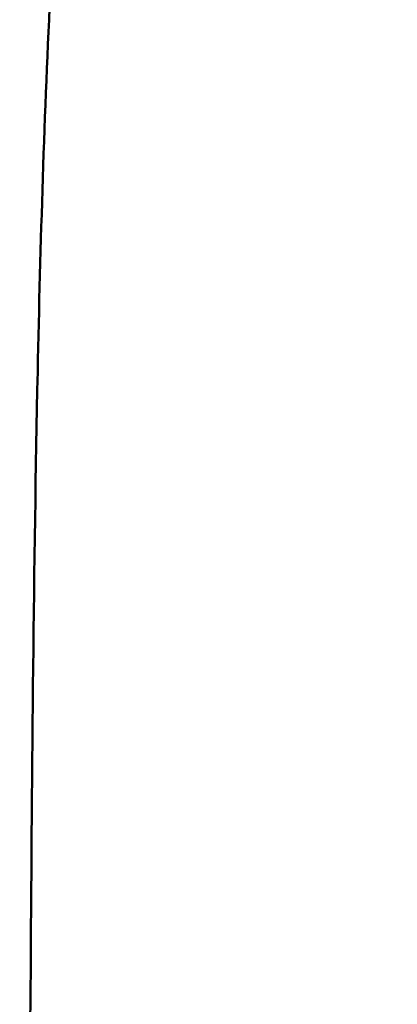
# Model space of a CAD drawing. Header units: millimetres. Extents: x 0 to 2100, y 0 to 1485.
# Tile 218 of 256: x 1752.94 to 1755.22, y 1114.75 to 1120.71. Entities that reach past the tile are written whole.
import ezdxf

# ---------------------------------------------------------------- set-up
doc = ezdxf.new("R2010")
doc.units = ezdxf.units.MM
doc.header["$LTSCALE"] = 5
doc.layers.add('Sichtbar (ISO)', color=7, linetype='Continuous', lineweight=50)
doc.layers.add('Sichtbar schmal (ISO)', color=7, linetype='Continuous', lineweight=35)

msp = doc.modelspace()

# ---------------------------------------------------------------- linework, layer by layer
at = {"layer": 'Sichtbar (ISO)'}
msp.add_open_spline([(1755.2163, 1136.6242), (1754.9443, 1135.0235), (1754.6694, 1133.4186), (1754.4142, 1131.8457), (1754.1057, 1129.9448), (1753.8268, 1128.0915), (1753.6085, 1126.3448), (1753.4946, 1125.4331), (1753.397, 1124.5496), (1753.3168, 1123.673), (1753.233, 1122.7554), (1753.1683, 1121.8452), (1753.1231, 1120.9266), (1753.0846, 1120.1431), (1753.06, 1119.3544), (1753.0441, 1118.5786), (1753.0197, 1117.3944), (1753.01, 1116.1881), (1753.0017, 1114.9957), (1752.9744, 1111.0312), (1752.964, 1107.2209), (1752.9538, 1103.2805), (1752.9526, 1102.8049), (1752.9514, 1102.3273), (1752.9502, 1101.8476), (1752.9418, 1098.4878), (1752.938, 1095.076), (1752.9368, 1091.5887), (1752.9359, 1089.2136), (1752.9363, 1086.8036), (1752.9363, 1084.3427), (1752.9364, 1082.8744), (1752.9363, 1081.3889), (1752.9362, 1079.8861), (1752.9361, 1078.0663), (1752.9358, 1076.2211), (1752.9355, 1074.3498)], degree=3, knots=[0, 0, 0, 0, 0.0410213, 0.0410213, 0.0410213, 0.0905985, 0.0905985, 0.0905985, 0.1164785, 0.1164785, 0.1164785, 0.143565, 0.143565, 0.143565, 0.1666667, 0.1666667, 0.1666667, 0.2019328, 0.2019328, 0.2019328, 0.3191801, 0.3191801, 0.3191801, 0.3333333, 0.3333333, 0.3333333, 0.4324756, 0.4324756, 0.4324756, 0.5, 0.5, 0.5, 0.5402899, 0.5402899, 0.5402899, 0.5890772, 0.5890772, 0.5890772, 0.5890772], dxfattribs=at)
at = {"layer": 'Sichtbar schmal (ISO)'}
msp.add_line((1753.0065, 1115.037), (1753.0021, 1115.0411), dxfattribs=at)

doc.saveas('drawing.dxf')
